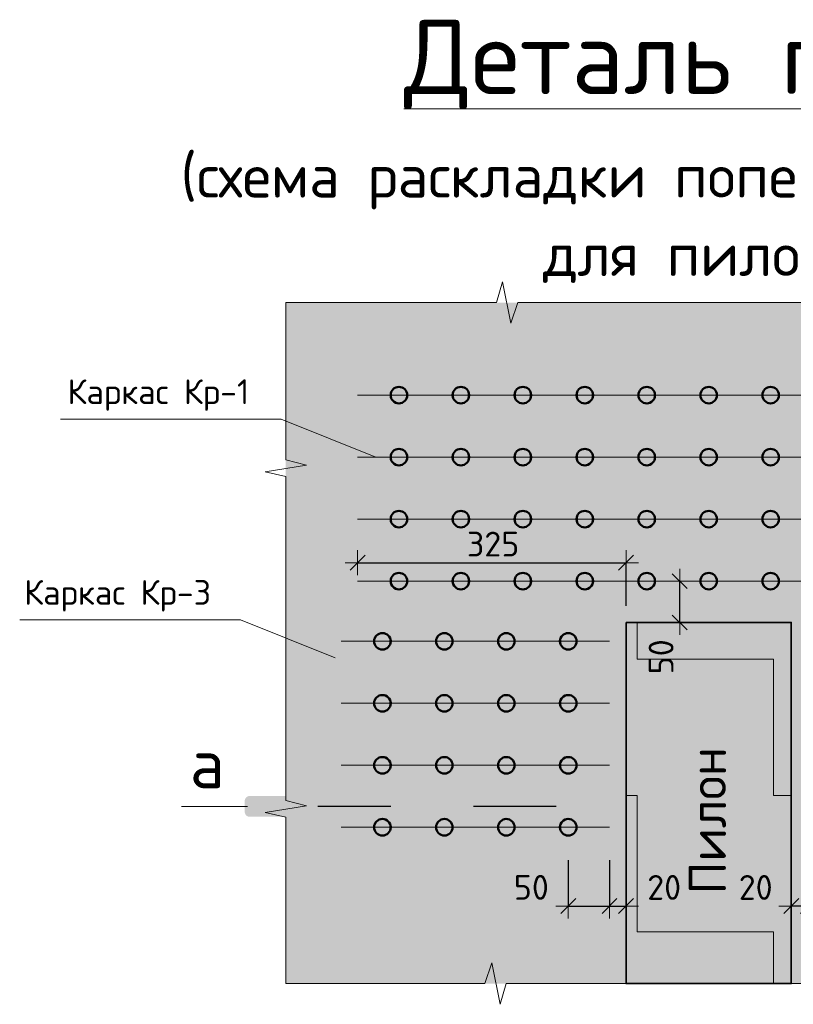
# Model space of a CAD drawing. Header units: metres. Extents: x -38 to 93, y -15 to 21.
# Tile 244 of 256: x 74.327 to 75.264, y 4.037 to 5.229. Entities that reach past the tile are written whole.
import ezdxf

# ---------------------------------------------------------------- set-up
doc = ezdxf.new("R2010")
doc.units = ezdxf.units.M
doc.header["$PDMODE"] = 65
doc.linetypes.add('______2', pattern=[0.0405, 0.03, -0.0105])
doc.layers.add('XR$3$_3705', color=7, linetype='Continuous')
doc.layers.add('XR$5$_3705', color=7, linetype='Continuous')
for name, color, linetype, lineweight in [('XR$3$ВК__отв в полу 1-2 эт', 220, 'Continuous', 25), ('XR$3$Размерная линия (1)', 7, 'Continuous', 13), ('XR$3$Текст_ общее_1', 7, 'Continuous', 13), ('XR$5$ВК__отв в полу 1-2 эт', 220, 'Continuous', 25), ('XR$5$Размерная линия (1)', 7, 'Continuous', 13), ('XR$5$Текст_ общее_1', 7, 'Continuous', 13)]:
    doc.layers.add(name, color=color, linetype=linetype, lineweight=lineweight)
doc.styles.add('ARIAL', font='arial.ttf')
doc.styles.add('ISOCPEUR', font='txt')
doc.dimstyles.new('DIMSTYLE_18', dxfattribs={"dimtxt": 0.03, "dimasz": 0.03, "dimexe": 0, "dimexo": 0, "dimgap": 0.015, "dimtad": 2, "dimdec": 0, "dimlfac": 1000, "dimrnd": 5, "dimzin": 12, "dimdsep": 46, "dimtxsty": 'ISOCPEUR', "dimblk1": 'ALL_ML_STRICH', "dimblk2": 'ALL_ML_STRICH', "dimsah": 1, "dimcen": 0, "dimclrd": 7, "dimclre": 256, "dimclrt": 7, "dimadec": 0, "dimazin": 0, "dimtfac": 1, "dimtdec": 0, "dimtix": 1, "dimtmove": 2, "dimatfit": 3, "dimfxl": 0, "dimtvp": 1.2, "dimtzin": 0, "dimlwd": 0, "dimlwe": -3, "dimarcsym": 0})
doc.dimstyles.new('DIMSTYLE_19', dxfattribs={"dimtxt": 0.03, "dimasz": 0.03, "dimexe": 0, "dimexo": 0, "dimgap": 0.015, "dimtad": 2, "dimdec": 0, "dimlfac": 1000, "dimrnd": 5, "dimzin": 12, "dimdsep": 46, "dimtxsty": 'ISOCPEUR', "dimblk1": 'ALL_ML_STRICH', "dimblk2": 'ALL_ML_STRICH', "dimsah": 1, "dimcen": 0, "dimclrd": 7, "dimclre": 256, "dimclrt": 7, "dimadec": 0, "dimazin": 0, "dimtfac": 1, "dimtdec": 0, "dimtix": 1, "dimtmove": 2, "dimatfit": 3, "dimfxl": 0, "dimtzin": 0, "dimlwd": 0, "dimlwe": -3, "dimarcsym": 0})
doc.dimstyles.new('DIMSTYLE_27', dxfattribs={"dimtxt": 0.03, "dimasz": 0.03, "dimexe": 0, "dimexo": 1e-06, "dimgap": 0.015, "dimtad": 2, "dimdec": 0, "dimlfac": 1000, "dimrnd": 5, "dimzin": 12, "dimdsep": 46, "dimtxsty": 'ISOCPEUR', "dimblk1": 'ALL_ML_STRICH', "dimblk2": 'ALL_ML_STRICH', "dimsah": 1, "dimcen": 0, "dimse1": 1, "dimse2": 1, "dimclrd": 7, "dimclre": 256, "dimclrt": 7, "dimadec": 0, "dimazin": 0, "dimtfac": 1, "dimtdec": 0, "dimtix": 1, "dimtmove": 2, "dimatfit": 3, "dimfxl": 0, "dimtvp": 1.2, "dimtzin": 0, "dimlwd": 0, "dimlwe": -3, "dimarcsym": 0})
doc.dimstyles.new('DIMSTYLE_28', dxfattribs={"dimtxt": 0.03, "dimasz": 0.03, "dimexe": 0, "dimexo": 1e-06, "dimgap": 0.015, "dimtad": 2, "dimdec": 0, "dimlfac": 1000, "dimrnd": 5, "dimzin": 12, "dimdsep": 46, "dimtxsty": 'ISOCPEUR', "dimblk1": 'ALL_ML_STRICH', "dimblk2": 'ALL_ML_STRICH', "dimsah": 1, "dimcen": 0, "dimse1": 1, "dimse2": 1, "dimclrd": 7, "dimclre": 256, "dimclrt": 7, "dimadec": 0, "dimazin": 0, "dimtfac": 1, "dimtdec": 0, "dimtix": 1, "dimtmove": 2, "dimatfit": 3, "dimfxl": 0, "dimtvp": 1.2, "dimtzin": 0, "dimlwd": 0, "dimlwe": -3, "dimarcsym": 0})
pattern_1 = [(0, (0.33, 0.33), (0.165, 0.165), [0.165, -0.165]), (90, (0.33, 0.33), (-0.165, 0.165), [0.165, -0.165])]

# ---------------------------------------------------------------- blocks, each defined once
blk = doc.blocks.new('ЭЛЕМЕНТ_УЗОРА_7')
at = {"color": 7, "linetype": 'Continuous', "lineweight": 13, "transparency": 33554687}
for p, q in [((74.6496, 4.8864), (74.6496, 4.8864)), ((74.6496, 4.8864), (74.6496, 4.8864)), ((75.6936, 4.8864), (75.6936, 4.8864)), ((75.6936, 4.8864), (75.6936, 4.8864)), ((74.6496, 4.0624), (74.6496, 4.0624)), ((75.6936, 4.0624), (75.6936, 4.0624))]:
    blk.add_line(p, q, dxfattribs=at)
for points in [[(74.6496, 4.8864), (74.9048, 4.8864), (74.9121, 4.9114), (74.9221, 4.8614), (74.9304, 4.8864), (75.1716, 4.8864)], [(75.1716, 4.8864), (75.4268, 4.8864), (75.4341, 4.9114), (75.4441, 4.8614), (75.4524, 4.8864), (75.6936, 4.8864)], [(74.6496, 4.4744), (74.6496, 4.6759), (74.6246, 4.6816), (74.6746, 4.6895), (74.6496, 4.6961), (74.6496, 4.8864)], [(75.6936, 4.8864), (75.6936, 4.6849), (75.7186, 4.6792), (75.6686, 4.6713), (75.6936, 4.6648), (75.6936, 4.4744)], [(74.6496, 4.0624), (74.6496, 4.2639), (74.6246, 4.2696), (74.6746, 4.2775), (74.6496, 4.2841), (74.6496, 4.4744)], [(75.6936, 4.4744), (75.6936, 4.2729), (75.7186, 4.2672), (75.6686, 4.2593), (75.6936, 4.2528), (75.6936, 4.0624)], [(75.1716, 4.0624), (74.9163, 4.0624), (74.909, 4.0374), (74.8991, 4.0874), (74.8907, 4.0624), (74.6496, 4.0624), (74.6496, 4.0624)], [(75.6936, 4.0624), (75.6936, 4.0624), (75.4383, 4.0624), (75.431, 4.0374), (75.4211, 4.0874), (75.4127, 4.0624), (75.1716, 4.0624)]]:
    blk.add_lwpolyline(points, dxfattribs=at)
blk = doc.blocks.new('ALL_ML_STRICH')
at = {"color": 0, "linetype": 'ByBlock', "lineweight": -2}
for p, q in [((0, -0.5), (0, 0.5)), ((-1, 0), (0.5, 0)), ((-0.3, -0.3), (0.3, 0.3))]:
    blk.add_line(p, q, dxfattribs=at)
blk = doc.blocks.new('*D276')
at = {"layer": 'DEFPOINTS', "color": 7, "linetype": 'Continuous', "lineweight": 13, "transparency": 33554687}
for p in [(75.1298, 4.5494), (75.1265, 4.4994), (75.1276, 4.4994)]:
    blk.add_point(p, dxfattribs=at)
at = {"layer": 'XR$3$Размерная линия (1)', "color": 7, "linetype": 'Continuous', "lineweight": -2, "transparency": 33554687}
blk.add_line((75.1265, 4.4994), (75.1265, 4.5494), dxfattribs=at)
at = {"layer": 'XR$3$Размерная линия (1)', "color": 7, "linetype": 'Continuous', "lineweight": 13, "transparency": 33554687, "xscale": 0.03, "yscale": 0.03, "zscale": 0.03}
for p, rotation in [((75.1265, 4.5494), 90), ((75.1265, 4.4994), 270)]:
    blk.add_blockref('ALL_ML_STRICH', p, dxfattribs=dict(at, rotation=rotation))
at = {"layer": 'XR$3$Размерная линия (1)', "color": 7, "linetype": 'Continuous', "lineweight": 13, "transparency": 33554687, "insert": (75.104, 4.4578), "char_height": 0.03, "width": 0.06, "attachment_point": 5, "rotation": 90, "style": 'ISOCPEUR'}
blk.add_mtext('\\A1;{50}', dxfattribs=at)
blk = doc.blocks.new('*D298')
at = {"layer": 'DEFPOINTS', "color": 7, "linetype": 'Continuous', "lineweight": 13, "transparency": 33554687}
for p in [(74.7366, 4.5717), (74.7366, 4.5494), (75.0616, 4.4994)]:
    blk.add_point(p, dxfattribs=at)
at = {"layer": 'XR$3$Размерная линия (1)', "color": 9, "linetype": 'Continuous', "lineweight": -2, "true_color": 0xc7c7c7, "transparency": 33554687}
for p, q in [((74.7366, 4.5717), (74.7366, 4.5717)), ((75.0616, 4.5194), (75.0616, 4.5717))]:
    blk.add_line(p, q, dxfattribs=at)
at = {"layer": 'XR$3$Размерная линия (1)', "color": 7, "linetype": 'Continuous', "lineweight": -2, "transparency": 33554687}
blk.add_line((74.7366, 4.5717), (75.0616, 4.5717), dxfattribs=at)
at = {"layer": 'XR$3$Размерная линия (1)', "color": 7, "linetype": 'Continuous', "lineweight": 13, "transparency": 33554687, "xscale": 0.03, "yscale": 0.03, "zscale": 0.03, "rotation": 180}
blk.add_blockref('ALL_ML_STRICH', (74.7366, 4.5717), dxfattribs=at)
at = {"layer": 'XR$3$Размерная линия (1)', "color": 7, "linetype": 'Continuous', "lineweight": 13, "transparency": 33554687, "xscale": 0.03, "yscale": 0.03, "zscale": 0.03}
blk.add_blockref('ALL_ML_STRICH', (75.0616, 4.5717), dxfattribs=at)
at = {"layer": 'XR$3$Размерная линия (1)', "color": 7, "linetype": 'Continuous', "lineweight": 13, "transparency": 33554687, "insert": (74.9006, 4.5942), "char_height": 0.03, "width": 0.09, "attachment_point": 5, "style": 'ISOCPEUR'}
blk.add_mtext('\\A1;{325}', dxfattribs=at)
blk = doc.blocks.new('*D299')
at = {"layer": 'DEFPOINTS', "color": 7, "linetype": 'Continuous', "lineweight": 13, "transparency": 33554687}
for p in [(74.9916, 4.2316), (75.0416, 4.2316), (74.9916, 4.1563)]:
    blk.add_point(p, dxfattribs=at)
at = {"layer": 'XR$3$Размерная линия (1)', "color": 9, "linetype": 'Continuous', "lineweight": -2, "true_color": 0xc7c7c7, "transparency": 33554687}
for p, q in [((74.9916, 4.2116), (74.9916, 4.1563)), ((75.0416, 4.2116), (75.0416, 4.1563))]:
    blk.add_line(p, q, dxfattribs=at)
at = {"layer": 'XR$3$Размерная линия (1)', "color": 7, "linetype": 'Continuous', "lineweight": -2, "transparency": 33554687}
blk.add_line((74.9916, 4.1563), (75.0416, 4.1563), dxfattribs=at)
at = {"layer": 'XR$3$Размерная линия (1)', "color": 7, "linetype": 'Continuous', "lineweight": 13, "transparency": 33554687, "xscale": 0.03, "yscale": 0.03, "zscale": 0.03, "rotation": 180}
blk.add_blockref('ALL_ML_STRICH', (74.9916, 4.1563), dxfattribs=at)
at = {"layer": 'XR$3$Размерная линия (1)', "color": 7, "linetype": 'Continuous', "lineweight": 13, "transparency": 33554687, "xscale": 0.03, "yscale": 0.03, "zscale": 0.03}
blk.add_blockref('ALL_ML_STRICH', (75.0416, 4.1563), dxfattribs=at)
at = {"layer": 'XR$3$Размерная линия (1)', "color": 7, "linetype": 'Continuous', "lineweight": 13, "transparency": 33554687, "insert": (74.9469, 4.1789), "char_height": 0.03, "width": 0.06, "attachment_point": 5, "style": 'ISOCPEUR'}
blk.add_mtext('\\A1;{50}', dxfattribs=at)
blk = doc.blocks.new('*D300')
at = {"layer": 'DEFPOINTS', "color": 7, "linetype": 'Continuous', "lineweight": 13, "transparency": 33554687}
for p in [(75.0416, 4.2316), (75.0616, 4.166), (75.0416, 4.1563)]:
    blk.add_point(p, dxfattribs=at)
at = {"layer": 'XR$3$Размерная линия (1)', "color": 9, "linetype": 'Continuous', "lineweight": -2, "true_color": 0xc7c7c7, "transparency": 33554687}
for p, q in [((75.0416, 4.2116), (75.0416, 4.1563)), ((75.0616, 4.1563), (75.0616, 4.1563))]:
    blk.add_line(p, q, dxfattribs=at)
at = {"layer": 'XR$3$Размерная линия (1)', "color": 7, "linetype": 'Continuous', "lineweight": -2, "transparency": 33554687}
blk.add_line((75.0416, 4.1563), (75.0616, 4.1563), dxfattribs=at)
at = {"layer": 'XR$3$Размерная линия (1)', "color": 7, "linetype": 'Continuous', "lineweight": 13, "transparency": 33554687, "xscale": 0.03, "yscale": 0.03, "zscale": 0.03, "rotation": 180}
blk.add_blockref('ALL_ML_STRICH', (75.0416, 4.1563), dxfattribs=at)
at = {"layer": 'XR$3$Размерная линия (1)', "color": 7, "linetype": 'Continuous', "lineweight": 13, "transparency": 33554687, "xscale": 0.03, "yscale": 0.03, "zscale": 0.03}
blk.add_blockref('ALL_ML_STRICH', (75.0616, 4.1563), dxfattribs=at)
at = {"layer": 'XR$3$Размерная линия (1)', "color": 7, "linetype": 'Continuous', "lineweight": 13, "transparency": 33554687, "insert": (75.1077, 4.1788), "char_height": 0.03, "width": 0.06, "attachment_point": 5, "style": 'ISOCPEUR'}
blk.add_mtext('\\A1;{20}', dxfattribs=at)
blk = doc.blocks.new('*D308')
at = {"layer": 'DEFPOINTS', "color": 7, "linetype": 'Continuous', "lineweight": 13, "transparency": 33554687}
for p in [(75.2816, 4.2316), (75.2616, 4.166), (75.2816, 4.1563)]:
    blk.add_point(p, dxfattribs=at)
at = {"layer": 'XR$3$Размерная линия (1)', "color": 9, "linetype": 'Continuous', "lineweight": -2, "true_color": 0xc7c7c7, "transparency": 33554687}
for p, q in [((75.2816, 4.2116), (75.2816, 4.1563)), ((75.2616, 4.1563), (75.2616, 4.1563))]:
    blk.add_line(p, q, dxfattribs=at)
at = {"layer": 'XR$3$Размерная линия (1)', "color": 7, "linetype": 'Continuous', "lineweight": -2, "transparency": 33554687}
blk.add_line((75.2816, 4.1563), (75.2616, 4.1563), dxfattribs=at)
at = {"layer": 'XR$3$Размерная линия (1)', "color": 7, "linetype": 'Continuous', "lineweight": 13, "transparency": 33554687, "xscale": 0.03, "yscale": 0.03, "zscale": 0.03}
for p, rotation in [((75.2616, 4.1563), 180), ((75.2816, 4.1563), 360)]:
    blk.add_blockref('ALL_ML_STRICH', p, dxfattribs=dict(at, rotation=rotation))
at = {"layer": 'XR$3$Размерная линия (1)', "color": 7, "linetype": 'Continuous', "lineweight": 13, "transparency": 33554687, "insert": (75.2185, 4.1788), "char_height": 0.03, "width": 0.06, "attachment_point": 5, "style": 'ISOCPEUR'}
blk.add_mtext('\\A1;{20}', dxfattribs=at)
blk = doc.blocks.new('ЭЛЕМЕНТ_УЗОРА_28')
at = {"color": 7, "linetype": 'Continuous', "lineweight": 13, "transparency": 33554687}
for p, q in [((74.6496, 4.8864), (74.6496, 4.8864)), ((74.6496, 4.8864), (74.6496, 4.8864)), ((75.6936, 4.8864), (75.6936, 4.8864)), ((75.6936, 4.8864), (75.6936, 4.8864)), ((74.6496, 4.0624), (74.6496, 4.0624)), ((75.6936, 4.0624), (75.6936, 4.0624))]:
    blk.add_line(p, q, dxfattribs=at)
for points in [[(74.6496, 4.8864), (74.9048, 4.8864), (74.9121, 4.9114), (74.9221, 4.8614), (74.9304, 4.8864), (75.1716, 4.8864)], [(75.1716, 4.8864), (75.4268, 4.8864), (75.4341, 4.9114), (75.4441, 4.8614), (75.4524, 4.8864), (75.6936, 4.8864)], [(74.6496, 4.4744), (74.6496, 4.6759), (74.6246, 4.6816), (74.6746, 4.6895), (74.6496, 4.6961), (74.6496, 4.8864)], [(75.6936, 4.8864), (75.6936, 4.6849), (75.7186, 4.6792), (75.6686, 4.6713), (75.6936, 4.6648), (75.6936, 4.4744)], [(74.6496, 4.0624), (74.6496, 4.2639), (74.6246, 4.2696), (74.6746, 4.2775), (74.6496, 4.2841), (74.6496, 4.4744)], [(75.6936, 4.4744), (75.6936, 4.2729), (75.7186, 4.2672), (75.6686, 4.2593), (75.6936, 4.2528), (75.6936, 4.0624)], [(75.1716, 4.0624), (74.9163, 4.0624), (74.909, 4.0374), (74.8991, 4.0874), (74.8907, 4.0624), (74.6496, 4.0624), (74.6496, 4.0624)], [(75.6936, 4.0624), (75.6936, 4.0624), (75.4383, 4.0624), (75.431, 4.0374), (75.4211, 4.0874), (75.4127, 4.0624), (75.1716, 4.0624)]]:
    blk.add_lwpolyline(points, dxfattribs=at)
blk = doc.blocks.new('*D631')
at = {"layer": 'DEFPOINTS', "color": 7, "linetype": 'Continuous', "lineweight": 13, "transparency": 33554687}
for p in [(75.1298, 4.5494), (75.1265, 4.4994), (75.1276, 4.4994)]:
    blk.add_point(p, dxfattribs=at)
at = {"layer": 'XR$5$Размерная линия (1)', "color": 7, "linetype": 'Continuous', "lineweight": -2, "transparency": 33554687}
blk.add_line((75.1265, 4.4994), (75.1265, 4.5494), dxfattribs=at)
at = {"layer": 'XR$5$Размерная линия (1)', "color": 7, "linetype": 'Continuous', "lineweight": 13, "transparency": 33554687, "xscale": 0.03, "yscale": 0.03, "zscale": 0.03}
for p, rotation in [((75.1265, 4.5494), 90), ((75.1265, 4.4994), 270)]:
    blk.add_blockref('ALL_ML_STRICH', p, dxfattribs=dict(at, rotation=rotation))
at = {"layer": 'XR$5$Размерная линия (1)', "color": 7, "linetype": 'Continuous', "lineweight": 13, "transparency": 33554687, "insert": (75.104, 4.4578), "char_height": 0.03, "width": 0.06, "attachment_point": 5, "rotation": 90, "style": 'ISOCPEUR'}
blk.add_mtext('\\A1;{50}', dxfattribs=at)
blk = doc.blocks.new('*D653')
at = {"layer": 'DEFPOINTS', "color": 7, "linetype": 'Continuous', "lineweight": 13, "transparency": 33554687}
for p in [(74.7366, 4.5717), (74.7366, 4.5494), (75.0616, 4.4994)]:
    blk.add_point(p, dxfattribs=at)
at = {"layer": 'XR$5$Размерная линия (1)', "color": 9, "linetype": 'Continuous', "lineweight": -2, "true_color": 0xc7c7c7, "transparency": 33554687}
for p, q in [((74.7366, 4.5717), (74.7366, 4.5717)), ((75.0616, 4.5194), (75.0616, 4.5717))]:
    blk.add_line(p, q, dxfattribs=at)
at = {"layer": 'XR$5$Размерная линия (1)', "color": 7, "linetype": 'Continuous', "lineweight": -2, "transparency": 33554687}
blk.add_line((74.7366, 4.5717), (75.0616, 4.5717), dxfattribs=at)
at = {"layer": 'XR$5$Размерная линия (1)', "color": 7, "linetype": 'Continuous', "lineweight": 13, "transparency": 33554687, "xscale": 0.03, "yscale": 0.03, "zscale": 0.03, "rotation": 180}
blk.add_blockref('ALL_ML_STRICH', (74.7366, 4.5717), dxfattribs=at)
at = {"layer": 'XR$5$Размерная линия (1)', "color": 7, "linetype": 'Continuous', "lineweight": 13, "transparency": 33554687, "xscale": 0.03, "yscale": 0.03, "zscale": 0.03}
blk.add_blockref('ALL_ML_STRICH', (75.0616, 4.5717), dxfattribs=at)
at = {"layer": 'XR$5$Размерная линия (1)', "color": 7, "linetype": 'Continuous', "lineweight": 13, "transparency": 33554687, "insert": (74.9006, 4.5942), "char_height": 0.03, "width": 0.09, "attachment_point": 5, "style": 'ISOCPEUR'}
blk.add_mtext('\\A1;{325}', dxfattribs=at)
blk = doc.blocks.new('*D654')
at = {"layer": 'DEFPOINTS', "color": 7, "linetype": 'Continuous', "lineweight": 13, "transparency": 33554687}
for p in [(74.9916, 4.2316), (75.0416, 4.2316), (74.9916, 4.1563)]:
    blk.add_point(p, dxfattribs=at)
at = {"layer": 'XR$5$Размерная линия (1)', "color": 9, "linetype": 'Continuous', "lineweight": -2, "true_color": 0xc7c7c7, "transparency": 33554687}
for p, q in [((74.9916, 4.2116), (74.9916, 4.1563)), ((75.0416, 4.2116), (75.0416, 4.1563))]:
    blk.add_line(p, q, dxfattribs=at)
at = {"layer": 'XR$5$Размерная линия (1)', "color": 7, "linetype": 'Continuous', "lineweight": -2, "transparency": 33554687}
blk.add_line((74.9916, 4.1563), (75.0416, 4.1563), dxfattribs=at)
at = {"layer": 'XR$5$Размерная линия (1)', "color": 7, "linetype": 'Continuous', "lineweight": 13, "transparency": 33554687, "xscale": 0.03, "yscale": 0.03, "zscale": 0.03, "rotation": 180}
blk.add_blockref('ALL_ML_STRICH', (74.9916, 4.1563), dxfattribs=at)
at = {"layer": 'XR$5$Размерная линия (1)', "color": 7, "linetype": 'Continuous', "lineweight": 13, "transparency": 33554687, "xscale": 0.03, "yscale": 0.03, "zscale": 0.03}
blk.add_blockref('ALL_ML_STRICH', (75.0416, 4.1563), dxfattribs=at)
at = {"layer": 'XR$5$Размерная линия (1)', "color": 7, "linetype": 'Continuous', "lineweight": 13, "transparency": 33554687, "insert": (74.9469, 4.1789), "char_height": 0.03, "width": 0.06, "attachment_point": 5, "style": 'ISOCPEUR'}
blk.add_mtext('\\A1;{50}', dxfattribs=at)
blk = doc.blocks.new('*D655')
at = {"layer": 'DEFPOINTS', "color": 7, "linetype": 'Continuous', "lineweight": 13, "transparency": 33554687}
for p in [(75.0416, 4.2316), (75.0616, 4.166), (75.0416, 4.1563)]:
    blk.add_point(p, dxfattribs=at)
at = {"layer": 'XR$5$Размерная линия (1)', "color": 9, "linetype": 'Continuous', "lineweight": -2, "true_color": 0xc7c7c7, "transparency": 33554687}
for p, q in [((75.0416, 4.2116), (75.0416, 4.1563)), ((75.0616, 4.1563), (75.0616, 4.1563))]:
    blk.add_line(p, q, dxfattribs=at)
at = {"layer": 'XR$5$Размерная линия (1)', "color": 7, "linetype": 'Continuous', "lineweight": -2, "transparency": 33554687}
blk.add_line((75.0416, 4.1563), (75.0616, 4.1563), dxfattribs=at)
at = {"layer": 'XR$5$Размерная линия (1)', "color": 7, "linetype": 'Continuous', "lineweight": 13, "transparency": 33554687, "xscale": 0.03, "yscale": 0.03, "zscale": 0.03, "rotation": 180}
blk.add_blockref('ALL_ML_STRICH', (75.0416, 4.1563), dxfattribs=at)
at = {"layer": 'XR$5$Размерная линия (1)', "color": 7, "linetype": 'Continuous', "lineweight": 13, "transparency": 33554687, "xscale": 0.03, "yscale": 0.03, "zscale": 0.03}
blk.add_blockref('ALL_ML_STRICH', (75.0616, 4.1563), dxfattribs=at)
at = {"layer": 'XR$5$Размерная линия (1)', "color": 7, "linetype": 'Continuous', "lineweight": 13, "transparency": 33554687, "insert": (75.1077, 4.1788), "char_height": 0.03, "width": 0.06, "attachment_point": 5, "style": 'ISOCPEUR'}
blk.add_mtext('\\A1;{20}', dxfattribs=at)
blk = doc.blocks.new('*D663')
at = {"layer": 'DEFPOINTS', "color": 7, "linetype": 'Continuous', "lineweight": 13, "transparency": 33554687}
for p in [(75.2816, 4.2316), (75.2616, 4.166), (75.2816, 4.1563)]:
    blk.add_point(p, dxfattribs=at)
at = {"layer": 'XR$5$Размерная линия (1)', "color": 9, "linetype": 'Continuous', "lineweight": -2, "true_color": 0xc7c7c7, "transparency": 33554687}
for p, q in [((75.2816, 4.2116), (75.2816, 4.1563)), ((75.2616, 4.1563), (75.2616, 4.1563))]:
    blk.add_line(p, q, dxfattribs=at)
at = {"layer": 'XR$5$Размерная линия (1)', "color": 7, "linetype": 'Continuous', "lineweight": -2, "transparency": 33554687}
blk.add_line((75.2816, 4.1563), (75.2616, 4.1563), dxfattribs=at)
at = {"layer": 'XR$5$Размерная линия (1)', "color": 7, "linetype": 'Continuous', "lineweight": 13, "transparency": 33554687, "xscale": 0.03, "yscale": 0.03, "zscale": 0.03}
for p, rotation in [((75.2616, 4.1563), 180), ((75.2816, 4.1563), 360)]:
    blk.add_blockref('ALL_ML_STRICH', p, dxfattribs=dict(at, rotation=rotation))
at = {"layer": 'XR$5$Размерная линия (1)', "color": 7, "linetype": 'Continuous', "lineweight": 13, "transparency": 33554687, "insert": (75.2185, 4.1788), "char_height": 0.03, "width": 0.06, "attachment_point": 5, "style": 'ISOCPEUR'}
blk.add_mtext('\\A1;{20}', dxfattribs=at)

msp = doc.modelspace()

# ---------------------------------------------------------------- hatches: boundary and pattern name
at = {"linetype": 'Continuous', "lineweight": 13, "true_color": 0xf0eae8, "transparency": 33554687}
msp.add_hatch(color=7, dxfattribs=at).paths.add_polyline_path([(74.6496, 4.8864), (74.6496, 4.0624), (75.6936, 4.0624), (75.6936, 4.8864)])
msp.add_hatch(color=7, dxfattribs=at).paths.add_polyline_path([(74.6496, 4.8864), (74.6496, 4.0624), (75.6936, 4.0624), (75.6936, 4.8864)])
at = {"linetype": 'Continuous', "lineweight": 13, "transparency": 33554687}
h = msp.add_hatch(dxfattribs=at)
h.set_pattern_fill('____', scale=0.165, style=0, pattern_type=2)
h.set_pattern_definition(pattern_1)
h.paths.add_polyline_path([(75.0616, 4.0624), (75.2616, 4.0624), (75.2616, 4.4994), (75.0616, 4.4994)], flags=0)
h = msp.add_hatch(dxfattribs=at)
h.set_pattern_fill('____', scale=0.165, style=0, pattern_type=2)
h.set_pattern_definition(pattern_1)
h.paths.add_polyline_path([(75.0616, 4.0624), (75.2616, 4.0624), (75.2616, 4.4994), (75.0616, 4.4994)], flags=0)
at = {"linetype": 'Continuous', "lineweight": 25, "true_color": 0x000000, "transparency": 33554687}
for points in [[(74.6051, 4.2894), (74.6043, 4.2892), (74.6036, 4.289), (74.6029, 4.2886), (74.6023, 4.2882), (74.6017, 4.2877), (74.6012, 4.2871), (74.6008, 4.2865), (74.6004, 4.2858), (74.6002, 4.2851), (74.6, 4.2843), (74.6, 4.2836), (74.6, 4.2702), (74.6, 4.2694), (74.6002, 4.2687), (74.6004, 4.268), (74.6008, 4.2673), (74.6012, 4.2666), (74.6017, 4.2661), (74.6023, 4.2655), (74.6029, 4.2651), (74.6036, 4.2648), (74.6043, 4.2645), (74.6051, 4.2644), (74.6058, 4.2643), (74.7033, 4.2643), (74.7033, 4.2894), (74.6058, 4.2894)], [(74.6051, 4.2894), (74.6043, 4.2892), (74.6036, 4.289), (74.6029, 4.2886), (74.6023, 4.2882), (74.6017, 4.2877), (74.6012, 4.2871), (74.6008, 4.2865), (74.6004, 4.2858), (74.6002, 4.2851), (74.6, 4.2843), (74.6, 4.2836), (74.6, 4.2702), (74.6, 4.2694), (74.6002, 4.2687), (74.6004, 4.268), (74.6008, 4.2673), (74.6012, 4.2666), (74.6017, 4.2661), (74.6023, 4.2655), (74.6029, 4.2651), (74.6036, 4.2648), (74.6043, 4.2645), (74.6051, 4.2644), (74.6058, 4.2643), (74.7033, 4.2643), (74.7033, 4.2894), (74.6058, 4.2894)], [(75.0705, 4.2894), (75.0697, 4.2894), (74.9723, 4.2894), (74.9723, 4.2643), (75.0697, 4.2643), (75.0705, 4.2644), (75.0713, 4.2645), (75.072, 4.2648), (75.0727, 4.2651), (75.0733, 4.2655), (75.0739, 4.2661), (75.0744, 4.2666), (75.0748, 4.2673), (75.0752, 4.268), (75.0754, 4.2687), (75.0756, 4.2694), (75.0756, 4.2702), (75.0756, 4.2836), (75.0756, 4.2843), (75.0754, 4.2851), (75.0752, 4.2858), (75.0748, 4.2865), (75.0744, 4.2871), (75.0739, 4.2877), (75.0733, 4.2882), (75.0727, 4.2886), (75.072, 4.289), (75.0713, 4.2892)], [(75.0705, 4.2894), (75.0697, 4.2894), (74.9723, 4.2894), (74.9723, 4.2643), (75.0697, 4.2643), (75.0705, 4.2644), (75.0713, 4.2645), (75.072, 4.2648), (75.0727, 4.2651), (75.0733, 4.2655), (75.0739, 4.2661), (75.0744, 4.2666), (75.0748, 4.2673), (75.0752, 4.268), (75.0754, 4.2687), (75.0756, 4.2694), (75.0756, 4.2702), (75.0756, 4.2836), (75.0756, 4.2843), (75.0754, 4.2851), (75.0752, 4.2858), (75.0748, 4.2865), (75.0744, 4.2871), (75.0739, 4.2877), (75.0733, 4.2882), (75.0727, 4.2886), (75.072, 4.289), (75.0713, 4.2892)]]:
    msp.add_hatch(color=18, dxfattribs=at).paths.add_polyline_path(points)

# ---------------------------------------------------------------- linework, layer by layer
at = {"color": 7, "linetype": '______2', "lineweight": 25, "transparency": 33554687}
msp.add_line((74.9769, 4.2769), (74.6883, 4.2769), dxfattribs=at)
msp.add_line((74.9769, 4.2769), (74.6883, 4.2769), dxfattribs=at)
at = {"color": 7, "linetype": 'Continuous', "lineweight": 13, "transparency": 33554687}
for points in [[(74.3768, 4.7454), (74.644, 4.7454), (74.7587, 4.6994)], [(74.3768, 4.7454), (74.644, 4.7454), (74.7587, 4.6994)], [(74.3275, 4.5026), (74.5947, 4.5026), (74.7094, 4.4566)], [(74.3275, 4.5026), (74.5947, 4.5026), (74.7094, 4.4566)]]:
    msp.add_lwpolyline(points, dxfattribs=at)
at = {"color": 7, "linetype": 'Continuous', "lineweight": 35, "transparency": 33554687}
msp.add_lwpolyline([(75.0616, 4.4994), (75.2616, 4.4994), (75.2616, 4.0624), (75.0616, 4.0624), (75.0616, 4.4994)], dxfattribs=at)
msp.add_lwpolyline([(75.0616, 4.4994), (75.2616, 4.4994), (75.2616, 4.0624), (75.0616, 4.0624), (75.0616, 4.4994)], dxfattribs=at)
at = {"layer": 'XR$3$_3705', "color": 7, "linetype": 'Continuous', "lineweight": 50, "transparency": 33554687}
for centre in [(74.7866, 4.7744), (74.8616, 4.7744), (74.9366, 4.7744), (75.0116, 4.7744), (75.0866, 4.7744), (75.1616, 4.7744), (75.2366, 4.7744), (74.7866, 4.6994), (74.8616, 4.6994), (74.9366, 4.6994), (75.0116, 4.6994), (75.0866, 4.6994), (75.1616, 4.6994), (75.2366, 4.6994), (74.7866, 4.6244), (74.8616, 4.6244), (74.9366, 4.6244), (75.0116, 4.6244), (75.0866, 4.6244), (75.1616, 4.6244), (75.2366, 4.6244), (74.7866, 4.5494), (74.8616, 4.5494), (74.9366, 4.5494), (75.0116, 4.5494), (75.0866, 4.5494), (75.1616, 4.5494), (75.2366, 4.5494), (74.7666, 4.4766), (74.8416, 4.4766), (74.9166, 4.4766), (74.9916, 4.4766), (74.7666, 4.4016), (74.8416, 4.4016), (74.9166, 4.4016), (74.9916, 4.4016), (74.7666, 4.3266), (74.8416, 4.3266), (74.9166, 4.3266), (74.9916, 4.3266), (74.7666, 4.2516), (74.8416, 4.2516), (74.9166, 4.2516), (74.9916, 4.2516)]:
    msp.add_circle(centre, 0.01, dxfattribs=at)
at = {"layer": 'XR$3$ВК__отв в полу 1-2 эт', "color": 7, "linetype": 'Continuous', "lineweight": 13, "transparency": 33554687}
for p, q in [((75.5866, 4.7744), (74.7366, 4.7744)), ((75.5866, 4.6994), (74.7366, 4.6994)), ((75.5866, 4.6244), (74.7366, 4.6244)), ((75.5866, 4.5494), (74.7366, 4.5494)), ((74.7166, 4.4766), (75.0416, 4.4766)), ((74.7166, 4.4016), (75.0416, 4.4016)), ((74.7166, 4.3266), (75.0416, 4.3266)), ((74.6033, 4.2769), (74.5233, 4.2769)), ((74.7166, 4.2516), (75.0416, 4.2516))]:
    msp.add_line(p, q, dxfattribs=at)
at = {"layer": 'XR$5$_3705', "color": 7, "linetype": 'Continuous', "lineweight": 50, "transparency": 33554687}
for centre in [(74.7866, 4.7744), (74.8616, 4.7744), (74.9366, 4.7744), (75.0116, 4.7744), (75.0866, 4.7744), (75.1616, 4.7744), (75.2366, 4.7744), (74.7866, 4.6994), (74.8616, 4.6994), (74.9366, 4.6994), (75.0116, 4.6994), (75.0866, 4.6994), (75.1616, 4.6994), (75.2366, 4.6994), (74.7866, 4.6244), (74.8616, 4.6244), (74.9366, 4.6244), (75.0116, 4.6244), (75.0866, 4.6244), (75.1616, 4.6244), (75.2366, 4.6244), (74.7866, 4.5494), (74.8616, 4.5494), (74.9366, 4.5494), (75.0116, 4.5494), (75.0866, 4.5494), (75.1616, 4.5494), (75.2366, 4.5494), (74.7666, 4.4766), (74.8416, 4.4766), (74.9166, 4.4766), (74.9916, 4.4766), (74.7666, 4.4016), (74.8416, 4.4016), (74.9166, 4.4016), (74.9916, 4.4016), (74.7666, 4.3266), (74.8416, 4.3266), (74.9166, 4.3266), (74.9916, 4.3266), (74.7666, 4.2516), (74.8416, 4.2516), (74.9166, 4.2516), (74.9916, 4.2516)]:
    msp.add_circle(centre, 0.01, dxfattribs=at)
at = {"layer": 'XR$5$ВК__отв в полу 1-2 эт', "color": 7, "linetype": 'Continuous', "lineweight": 13, "transparency": 33554687}
for p, q in [((75.5866, 4.7744), (74.7366, 4.7744)), ((75.5866, 4.6994), (74.7366, 4.6994)), ((75.5866, 4.6244), (74.7366, 4.6244)), ((75.5866, 4.5494), (74.7366, 4.5494)), ((74.7166, 4.4766), (75.0416, 4.4766)), ((74.7166, 4.4016), (75.0416, 4.4016)), ((74.7166, 4.3266), (75.0416, 4.3266)), ((74.6033, 4.2769), (74.5233, 4.2769)), ((74.7166, 4.2516), (75.0416, 4.2516))]:
    msp.add_line(p, q, dxfattribs=at)

# ---------------------------------------------------------------- block references
at = {"color": 7, "linetype": 'Continuous', "lineweight": 13, "transparency": 33554687}
for name in ['ЭЛЕМЕНТ_УЗОРА_7', 'ЭЛЕМЕНТ_УЗОРА_28']:
    msp.add_blockref(name, (0, 0), dxfattribs=at)

# ---------------------------------------------------------------- texts
at = {"color": 7, "linetype": 'Continuous', "lineweight": 13, "transparency": 33554687, "attachment_point": 5, "style": 'ISOCPEUR'}
for s, insert, char_height, width in [('\\A1;{\\fISOCPEUR|i0|b0;\\H0.030000;\\W1.000000;\\C7;Каркас Кр-1}\\P', (74.4954, 4.7745), 0.03, 0.245259), ('\\A1;{\\fISOCPEUR|i0|b0;\\H0.030000;\\W1.000000;\\C7;Каркас Кр-1}\\P', (74.4954, 4.7745), 0.03, 0.245259), ('\\A1;{\\fISOCPEUR|i0|b0;\\H0.030000;\\W1.000000;\\C7;Каркас Кр-3}\\P', (74.446, 4.5317), 0.03, 0.25163), ('\\A1;{\\fISOCPEUR|i0|b0;\\H0.030000;\\W1.000000;\\C7;Каркас Кр-3}\\P', (74.446, 4.5317), 0.03, 0.25163), ('\\A1;{\\fISOCPEUR|i0|b0;\\H0.060000;\\W1.000000;\\C7;а}\\P', (74.5546, 4.3288), 0.06, 0.072), ('\\A1;{\\fISOCPEUR|i0|b0;\\H0.060000;\\W1.000000;\\C7;а}\\P', (74.5546, 4.3288), 0.06, 0.072)]:
    msp.add_mtext(s, dxfattribs=dict(at, insert=insert, char_height=char_height, width=width))
at = {"color": 251, "linetype": 'Continuous', "lineweight": 50, "true_color": 0x575757, "transparency": 33554687, "insert": (75.1601, 4.2594), "char_height": 0.045, "width": 0.183316, "attachment_point": 5, "rotation": 90, "style": 'ISOCPEUR'}
msp.add_mtext('\\A1;{\\fISOCPEUR|i0|b1;\\H0.045000;\\W1.000000;\\c3260503895;Пилон}\\P', dxfattribs=at)
msp.add_mtext('\\A1;{\\fISOCPEUR|i0|b1;\\H0.045000;\\W1.000000;\\c3260503895;Пилон}\\P', dxfattribs=at)
at = {"layer": 'XR$3$Текст_ общее_1', "color": 7, "linetype": 'Continuous', "lineweight": 13, "transparency": 33554687, "insert": (75.1817, 5.2286), "char_height": 0.09, "width": 2.301075, "attachment_point": 2, "line_spacing_factor": 1.084337}
msp.add_mtext('\\A1;{\\L\\fISOCPEUR|i0|b0;\\H0.090000;\\W1.000000;\\C7;  Деталь плана 1\\l}\\P{\\fISOCPEUR|i0|b0;\\H0.052500;\\W1.000000;\\C7;(схема раскладки поперечной арматуры}\\P{\\fISOCPEUR|i0|b0;\\H0.052500;\\W1.000000;\\C7;для пилонов)}\\P', dxfattribs=at)
at = {"layer": 'XR$5$Текст_ общее_1', "color": 7, "linetype": 'Continuous', "lineweight": 13, "transparency": 33554687, "insert": (75.1817, 5.2286), "char_height": 0.09, "width": 2.314261, "attachment_point": 2, "line_spacing_factor": 1.084337, "style": 'ARIAL'}
msp.add_mtext('\\A1;{\\L\\fISOCPEUR|i0|b0;\\H0.090000;\\W1.000000;\\C7;  Деталь плана 1\\l}\\P{\\fISOCPEUR|i0|b0;\\H0.052500;\\W1.000000;\\C7;(схема раскладки поперечной арматуры}\\P{\\fISOCPEUR|i0|b0;\\H0.052500;\\W1.000000;\\C7;для пилонов)}\\P', dxfattribs=at)

# ---------------------------------------------------------------- dimensions: what is measured, and where the dimension line sits
at = {"layer": 'XR$3$Размерная линия (1)', "color": 7, "linetype": 'Continuous', "lineweight": 13, "transparency": 33554687}
for base, p1, p2, dimstyle, picture, middle in [((75.0616, 4.5717), (74.7366, 4.5717), (75.0616, 4.5194), 'DIMSTYLE_19', '*D298', (74.9006, 4.5942)), ((75.0416, 4.1563), (74.9916, 4.2116), (75.0416, 4.2116), 'DIMSTYLE_18', '*D299', (74.9469, 4.1789)), ((75.0616, 4.1563), (75.0416, 4.2116), (75.0616, 4.1563), 'DIMSTYLE_18', '*D300', (75.1077, 4.1788))]:
    dim = msp.add_linear_dim(base=base, p1=p1, p2=p2, dimstyle=dimstyle, override={"dimpost": '<>', "dimclrd": 7, "dimclre": 9, "dimclrt": 7, "dimlwd": 0, "dimlwe": 65533}, dxfattribs=at)
    dim.commit()
    dim.dimension.update_dxf_attribs({"geometry": picture, "text_midpoint": middle, "dimtype": 160})
for base, p1, p2, angle, dimstyle, picture, middle in [((75.1265, 4.5494), (75.1276, 4.4994), (75.1298, 4.5494), 90, 'DIMSTYLE_27', '*D276', (75.104, 4.4578)), ((75.2616, 4.1563), (75.2816, 4.2116), (75.2616, 4.1563), 180, 'DIMSTYLE_18', '*D308', (75.2185, 4.1788))]:
    dim = msp.add_linear_dim(base=base, p1=p1, p2=p2, angle=angle, dimstyle=dimstyle, override={"dimpost": '<>', "dimclrd": 7, "dimclre": 9, "dimclrt": 7, "dimlwd": 0, "dimlwe": 65533}, dxfattribs=at)
    dim.commit()
    dim.dimension.update_dxf_attribs({"geometry": picture, "text_midpoint": middle, "dimtype": 160})
at = {"layer": 'XR$5$Размерная линия (1)', "color": 7, "linetype": 'Continuous', "lineweight": 13, "transparency": 33554687}
for base, p1, p2, dimstyle, picture, middle in [((75.0616, 4.5717), (74.7366, 4.5717), (75.0616, 4.5194), 'DIMSTYLE_19', '*D653', (74.9006, 4.5942)), ((75.0416, 4.1563), (74.9916, 4.2116), (75.0416, 4.2116), 'DIMSTYLE_18', '*D654', (74.9469, 4.1789)), ((75.0616, 4.1563), (75.0416, 4.2116), (75.0616, 4.1563), 'DIMSTYLE_18', '*D655', (75.1077, 4.1788))]:
    dim = msp.add_linear_dim(base=base, p1=p1, p2=p2, dimstyle=dimstyle, override={"dimpost": '<>', "dimclrd": 7, "dimclre": 9, "dimclrt": 7, "dimlwd": 0, "dimlwe": 65533}, dxfattribs=at)
    dim.commit()
    dim.dimension.update_dxf_attribs({"geometry": picture, "text_midpoint": middle, "dimtype": 160})
for base, p1, p2, angle, dimstyle, picture, middle in [((75.1265, 4.5494), (75.1276, 4.4994), (75.1298, 4.5494), 90, 'DIMSTYLE_28', '*D631', (75.104, 4.4578)), ((75.2616, 4.1563), (75.2816, 4.2116), (75.2616, 4.1563), 180, 'DIMSTYLE_18', '*D663', (75.2185, 4.1788))]:
    dim = msp.add_linear_dim(base=base, p1=p1, p2=p2, angle=angle, dimstyle=dimstyle, override={"dimpost": '<>', "dimclrd": 7, "dimclre": 9, "dimclrt": 7, "dimlwd": 0, "dimlwe": 65533}, dxfattribs=at)
    dim.commit()
    dim.dimension.update_dxf_attribs({"geometry": picture, "text_midpoint": middle, "dimtype": 160})

doc.saveas('drawing.dxf')
